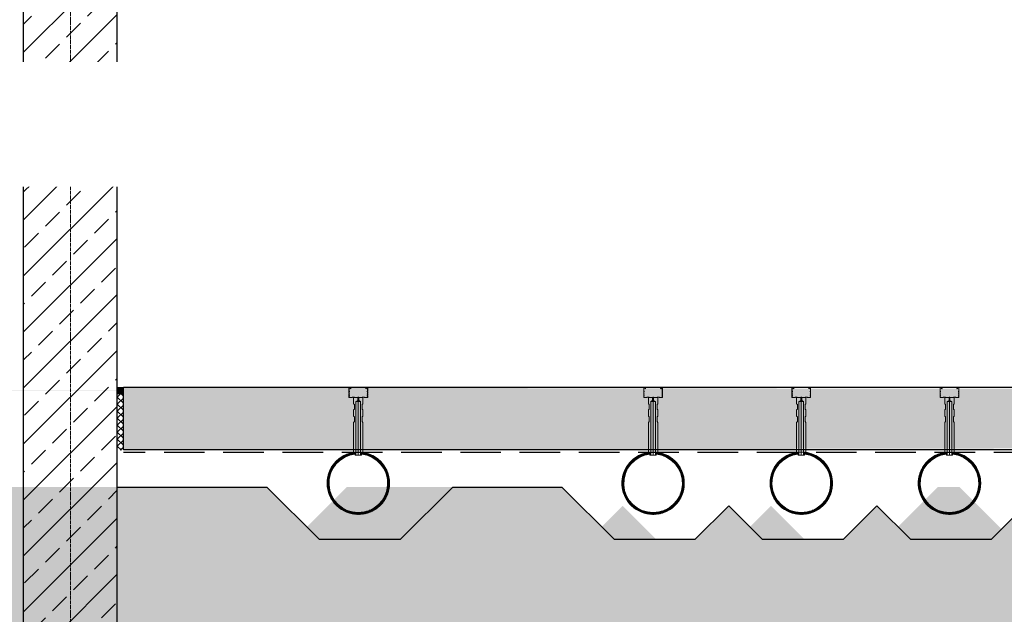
# Model space of a CAD drawing. Header units: millimetres. Extents: x -374129 to 1163271, y -112652 to 695637.
# Tile 196 of 256: x 19078 to 22234, y 30744 to 32652. Entities that reach past the tile are written whole.
import ezdxf
from ezdxf import colors
from ezdxf.entities.mleader import LeaderData, LeaderLine
from ezdxf.math import Vec2, Vec3

# ---------------------------------------------------------------- set-up
doc = ezdxf.new("R2010")
doc.units = ezdxf.units.MM
doc.linetypes.add('ACAD_ISO04W100', pattern=[30, 24, -3, 0, -3])
doc.linetypes.add('rcad - -', pattern=[9.5, 6.5, -3])
for name, color, linetype, lineweight in [('A_DYSZA', 252, 'Continuous', 15), ('A_Hatch_konstrukcja', 252, 'Continuous', 5), ('A_profile ocynk', 252, 'Continuous', 9), ('KRT_kresk', 252, 'Continuous', 5), ('KRT_osie', 55, 'ACAD_ISO04W100', 18), ('Widoczne (ISO)', 252, 'Continuous', 15)]:
    doc.layers.add(name, color=color, linetype=linetype, lineweight=lineweight)
for name, color, linetype in [('KRT_kanaly', 1, 'Continuous'), ('KRT_kreskowanie', 252, 'Continuous'), ('KRT_opisy', 146, 'Continuous'), ('KRT_sciany', 2, 'Continuous')]:
    doc.layers.add(name, color=color, linetype=linetype)
doc.styles.add('WYMIAR', font='romans.shx', dxfattribs={"width": 0.8})
doc.linetypes.add('podbeton', pattern='A,0.3,-0.1,[131,ltypeshp.shx,S=0.1,R=0,X=-0.1,Y=0],-0.1,0.3', length=0.8)
pattern_1 = [(45, (-414692.688, -167449.684), (-11.22532015, 11.22532015), []), (135, (-414692.688, -167449.684), (-11.22532015, -11.22532015), [])]

# ---------------------------------------------------------------- blocks, each defined once
blk = doc.blocks.new('dysza_203')
at = {"color": 0, "linetype": 'ByBlock', "lineweight": -2}
for points in [[(-15, -193), (-10, -193), (-10, -203), (-7.5, -203), (-7.5, -31), (-1.5, -28), (-1.5, -18), (-15, -18), (-15, -38), (-12.5, -40.5), (-12.5, -55.5), (-15, -58), (-15, -78), (-12.5, -80.5), (-12.5, -95.5), (-15, -98)], [(15, -193), (10, -193), (10, -203), (7.5, -203), (7.5, -31), (1.5, -28), (1.5, -18), (15, -18), (15, -38), (12.5, -40.5), (12.5, -55.5), (15, -58), (15, -78), (12.5, -80.5), (12.5, -95.5), (15, -98)]]:
    blk.add_lwpolyline(points, close=True, dxfattribs=at)
for points in [[(-7.5, -31), (7.5, -31)], [(-1.5, -18), (1.5, -18)], [(-1.5, -28), (1.5, -28)], [(0, -18), (0, -203)], [(-7.5, -203), (7.5, -203)], [(7.5, -203), (10, -203)]]:
    blk.add_lwpolyline(points, dxfattribs=at)

msp = doc.modelspace()

# ---------------------------------------------------------------- hatches: boundary and pattern name
at = {"layer": 'KRT_kreskowanie'}
h = msp.add_hatch(dxfattribs=at)
h.set_pattern_fill('ANSI33', color=256, scale=20, style=0)
h.set_pattern_definition([(45, (181769.93, -26045.67), (-89.80256, 89.80256), []), (45, (181859.74, -26045.67), (-89.80256, 89.80256), [63.5, -31.75])])
h.paths.add_polyline_path([(19090, 30461.19), (19390, 30461.19), (19390, 36471.19), (19305, 36471.19), (19305, 36711.19), (19170, 36711.19), (19090, 36711.19)])

# ---------------------------------------------------------------- linework, layer by layer
at = {"layer": 'KRT_osie', "ltscale": 0.5}
msp.add_line((19240, 37613.84), (19240, 29871.18), dxfattribs=at)
msp.add_line((19240, 37613.84), (19240, 29871.18), dxfattribs=at)
at = {"layer": 'KRT_sciany'}
for points in [[(19090, 30461.19), (19090, 36711.19)], [(19390, 30461.19), (19390, 36471.19)]]:
    msp.add_lwpolyline(points, dxfattribs=at)

# ---------------------------------------------------------------- next in the draw order: leaders
at = {"layer": 'KRT_opisy', "color": 1}
ml = msp.add_multileader_mtext('Standard', dxfattribs=at)
ml.set_content('\\C54;PIANKA DYLATACYJNA BRZEGOWA 1cm\\PUSZCZELNIENIE MASĄ TRWALEPLASTYCZNĄ ODPORNĄ NA AGRESJĘ CHEMICZNĄ NP.SIKAFLEX PRO 3', style='WYMIAR')
ml.set_leader_properties()
ml.build(insert=Vec2(0, 0))
ml.multileader.update_dxf_attribs({"text_left_attachment_type": 6, "text_right_attachment_type": 6, "dogleg_length": 36, "arrow_head_size": 200, "scale": 100})
ctx = ml.context
ctx.base_point, ctx.scale, ctx.char_height, ctx.arrow_head_size, ctx.landing_gap_size, ctx.plane_origin = Vec3(1022.91, 34569.79, -56.1), 100, 200, 200, 9, Vec3(36065.01, -50311.01, -56.1)
ctx.left_attachment, ctx.right_attachment = 6, 6
notes = []
notes.append((ctx, [(0, (1, 1, 0), (986.91, 34569.79, -56.1), (1, 0), 36, [(1, [(160, 31471.19, -56.1)], 0, [])])]))
ctx.mtext.insert, ctx.mtext.width, ctx.mtext.defined_height, ctx.mtext.flow_direction = Vec3(1031.91, 34809.79, -56.1), 4839.601, 350.11, 5
ctx.mtext.has_bg_fill, ctx.mtext.bg_color, ctx.mtext.bg_scale_factor, ctx.mtext.bg_transparency, ctx.mtext.use_window_bg_color = 1, -1027028792, 1.5, 0, 1
for ctx, leaders in notes:
    for number, flags, end, landing, length, lines in leaders:
        leader = LeaderData()
        leader.index, (leader.has_last_leader_line, leader.has_dogleg_vector, leader.attachment_direction) = number, flags
        leader.last_leader_point, leader.dogleg_vector, leader.dogleg_length = Vec3(end), Vec3(landing), length
        for number, points, colour, breaks in lines:
            line = LeaderLine()
            line.index, line.vertices, line.color, line.breaks = number, Vec3.list(points), colors.encode_raw_color(colour), breaks
            leader.lines.append(line)
        ctx.leaders.append(leader)

# ---------------------------------------------------------------- next in the draw order: leaders
ml = msp.add_multileader_mtext('Standard', dxfattribs=at)
ml.set_content('\\pxi-3,l3t3,39,44;\\C2;{\\fSymbol|b0|i0|c2|p18;·^I}\\C54;PŁYTA BETONOWA DYLATOWANA C30/37 W8,F150,XD2,XA2,XM1,XF1 ^Igr.20cm\\P    ZBROJONA WŁÓKNAMI POLIMEROWYMI ZBROJONA WŁÓKNAMI POLIMEROWYMI ZBROJONA WŁÓKNAMI POLIMEROWYMI ISTRICE iBETON 39x0.78 W ILOŚCI 3,0kg/m3, \\P{\\fSymbol|b0|i0|c2|p18;·^I}IZOLACJA PRZECIWWILGOCIOWA 2xFOLIA PE \\P    UKŁADANA SZCZELNIE NA ZAKŁAD^I^Igr.2x0.3mm                                                         \\P{\\fSymbol|b0|i0|c2|p18;·^I}PODBETON  C8/10 ^I^Igr.10cm                         \\P{\\fSymbol|b0|i0|c2|p18;·^I}ZAGĘSZCZONY GRUNT NASYPOWY Is>0,98^I^Igr.30cm\\P{\\fSymbol|b0|i0|c2|p18;·^I}ZAGĘSZCZONY GRUNT NASYPOWY Is>=0,97', style='WYMIAR')
ml.set_leader_properties()
ml.build(insert=Vec2(0, 0))
ml.multileader.update_dxf_attribs({"text_left_attachment_type": 6, "text_right_attachment_type": 6, "dogleg_length": 36, "arrow_head_size": 200, "scale": 100})
ctx = ml.context
ctx.base_point, ctx.scale, ctx.char_height, ctx.arrow_head_size, ctx.landing_gap_size, ctx.plane_origin = Vec3(1715.18, 28529.79, -56.1), 100, 200, 200, 9, Vec3(-35836.94, -69206.17, -56.1)
ctx.left_attachment, ctx.right_attachment = 6, 6
notes = []
notes.append((ctx, [(0, (1, 1, 0), (1679.18, 28529.79, -56.1), (1, 0), 36, [(1, [(1159.18, 31458.59, -56.1)], 0, [])])]))
ctx.mtext.insert, ctx.mtext.width, ctx.mtext.defined_height, ctx.mtext.flow_direction = Vec3(1724.18, 28777.41, -56.1), 11614.4681, 280.09, 5
ctx.mtext.has_bg_fill, ctx.mtext.bg_color, ctx.mtext.bg_scale_factor, ctx.mtext.bg_transparency, ctx.mtext.use_window_bg_color = 1, -1027028792, 1.5, 0, 1
for ctx, leaders in notes:
    for number, flags, end, landing, length, lines in leaders:
        leader = LeaderData()
        leader.index, (leader.has_last_leader_line, leader.has_dogleg_vector, leader.attachment_direction) = number, flags
        leader.last_leader_point, leader.dogleg_vector, leader.dogleg_length = Vec3(end), Vec3(landing), length
        for number, points, colour, breaks in lines:
            line = LeaderLine()
            line.index, line.vertices, line.color, line.breaks = number, Vec3.list(points), colors.encode_raw_color(colour), breaks
            leader.lines.append(line)
        ctx.leaders.append(leader)

# ---------------------------------------------------------------- next in the draw order: linework, layer by layer
at = {"layer": 'KRT_kanaly', "linetype": 'podbeton', "ltscale": 200}
msp.add_lwpolyline([(21350.49, 31091.97), (21457.99, 30984.47), (21717.99, 30984.47), (21825.49, 31091.97)], dxfattribs=at)

# ---------------------------------------------------------------- next in the draw order: leaders
at = {"layer": 'KRT_opisy', "color": 1}
ml = msp.add_multileader_mtext('Standard', dxfattribs=at)
ml.set_content('\\C54;KANAŁY NAPOWIETRZAJĄCE WEDŁUG PROJEKTU TECHNOLOGICZNEGO', style='WYMIAR')
ml.set_leader_properties()
ml.build(insert=Vec2(0, 0))
ml.multileader.update_dxf_attribs({"text_left_attachment_type": 6, "text_right_attachment_type": 6, "dogleg_length": 36, "arrow_head_size": 200, "scale": 100})
ctx = ml.context
ctx.base_point, ctx.scale, ctx.char_height, ctx.arrow_head_size, ctx.landing_gap_size, ctx.plane_origin = Vec3(958.77, 32175.83, -56.1), 100, 200, 200, 9, Vec3(36846.14, -51485.36, -56.1)
ctx.left_attachment, ctx.right_attachment = 6, 6
notes = []
notes.append((ctx, [(0, (1, 1, 0), (922.77, 32175.83, -56.1), (1, 0), 36, [(1, [(922.99, 31164.47, -56.1)], 0, [])])]))
ctx.mtext.insert, ctx.mtext.width, ctx.mtext.defined_height, ctx.mtext.flow_direction = Vec3(967.77, 32415.83, -56.1), 6873.6004, 350.11, 5
ctx.mtext.has_bg_fill, ctx.mtext.bg_color, ctx.mtext.bg_scale_factor, ctx.mtext.bg_transparency, ctx.mtext.use_window_bg_color = 1, -1027028792, 1.5, 0, 1
for ctx, leaders in notes:
    for number, flags, end, landing, length, lines in leaders:
        leader = LeaderData()
        leader.index, (leader.has_last_leader_line, leader.has_dogleg_vector, leader.attachment_direction) = number, flags
        leader.last_leader_point, leader.dogleg_vector, leader.dogleg_length = Vec3(end), Vec3(landing), length
        for number, points, colour, breaks in lines:
            line = LeaderLine()
            line.index, line.vertices, line.color, line.breaks = number, Vec3.list(points), colors.encode_raw_color(colour), breaks
            leader.lines.append(line)
        ctx.leaders.append(leader)

# ---------------------------------------------------------------- next in the draw order: hatches: boundary and pattern name
at = {"layer": 'KRT_kresk', "lineweight": 5}
h = msp.add_hatch(dxfattribs=at)
h.set_pattern_fill('DASH', color=256, scale=10, angle=45)
h.set_pattern_definition([(45, (21753.753, 31471.193), (4e-15, 44.90128), [31.75, -31.75])])
h.paths.add_polyline_path([(18729.99, 31281.19), (12770, 31271.19), (12770, 31451.19), (12770, 31471.19), (20229.99, 31461.19), (18729.99, 31461.19)])
h = msp.add_hatch(dxfattribs=at)
h.set_pattern_fill('ANSI37', color=256, scale=0.5)
h.set_pattern_definition([(45, (-414692.6885, -167449.6836), (-1.122532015, 1.122532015), []), (135, (-414692.6885, -167449.6836), (-1.122532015, -1.122532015), [])])
h.paths.add_polyline_path([(19390, 31451.19), (19410, 31451.19), (19410, 31471.19), (19390, 31471.19)])
h = msp.add_hatch(dxfattribs=at)
h.set_pattern_fill('DASH', color=256, scale=10, angle=45)
h.set_pattern_definition([(45, (28393.753, 31471.193), (4e-15, 44.90128), [31.75, -31.75])])
h.paths.add_polyline_path([(25369.99, 31281.19), (19410, 31271.19), (19410, 31451.19), (19410, 31471.19), (26869.99, 31461.19), (25369.99, 31461.19)])
h = msp.add_hatch(dxfattribs=at)
h.set_pattern_fill('ANSI37', color=256, scale=5)
h.set_pattern_definition(pattern_1)
h.paths.add_polyline_path([(19390, 31270.04), (19410, 31270.04), (19410, 31451.19), (19390, 31451.19)])
h = msp.add_hatch(dxfattribs=at)
h.set_pattern_fill('ANSI37', color=256, scale=5)
h.set_pattern_definition(pattern_1)
h.paths.add_polyline_path([(19390, 31270.04), (19410, 31270.04), (19410, 31451.19), (19390, 31451.19)])
at = {"layer": 'KRT_kreskowanie'}
h = msp.add_hatch(dxfattribs=at)
h.set_pattern_fill('DOTS2', color=256, scale=10, style=0)
h.set_pattern_definition([(0, (-45109.84, 5.08), (0, 254), [0, -254]), (0, (-45028.56, 10.16), (0, 254), [0, -254]), (0, (-45074.28, 66.04), (0, 254), [0, -254]), (0, (-45018.4, 106.68), (0, 254), [0, -254]), (0, (-45084.44, 121.92), (0, 254), [0, -254]), (0, (-45064.12, 182.88), (0, 254), [0, -254]), (0, (-45099.68, 228.6), (0, 254), [0, -254]), (0, (-45018.4, 223.52), (0, 254), [0, -254]), (0, (-44957.44, 233.68), (0, 254), [0, -254]), (0, (-44926.96, 172.72), (0, 254), [0, -254]), (0, (-44876.16, 167.64), (0, 254), [0, -254]), (0, (-44876.16, 76.2), (0, 254), [0, -254]), (0, (-44921.88, 45.72), (0, 254), [0, -254]), (0, (-44993, 60.96), (0, 254), [0, -254]), (0, (-44947.28, 106.68), (0, 254), [0, -254]), (0, (-44993, 152.4), (0, 254), [0, -254]), (0, (-44886.32, 10.16), (0, 254), [0, -254])])
h.paths.add_polyline_path([(15790.16, 31152.3), (15720.82, 31152.3), (15552.99, 30984.47), (15292.99, 30984.47), (15185.49, 31091.97), (15077.99, 30984.47), (14817.99, 30984.47), (14710.49, 31091.97), (14602.99, 30984.47), (14342.99, 30984.47), (14175.16, 31152.3), (13825.82, 31152.3), (13657.99, 30984.47), (13397.99, 30984.47), (13230.16, 31152.3), (12750, 31152.3), (12750, 30684.47), (18750, 30684.47), (18750, 31152.3), (18280.82, 31152.3), (18112.99, 30984.47), (17852.99, 30984.47), (17685.16, 31152.3), (17335.82, 31152.3), (17167.99, 30984.47), (16907.99, 30984.47), (16800.49, 31091.97), (16692.99, 30984.47), (16432.99, 30984.47), (16325.49, 31091.97), (16217.99, 30984.47), (15957.99, 30984.47)])
h.paths.add_polyline_path([(18240.49, 31126.97), (18732.64, 31126.97), (18732.64, 31351.97), (18240.49, 31351.97)], flags=9)
h.paths.add_polyline_path([(22090.16, 31152.3), (22020.82, 31152.3), (21852.99, 30984.47), (21592.99, 30984.47), (21485.49, 31091.97), (21377.99, 30984.47), (21117.99, 30984.47), (21010.49, 31091.97), (20902.99, 30984.47), (20642.99, 30984.47), (20475.16, 31152.3), (20125.82, 31152.3), (19957.99, 30984.47), (19697.99, 30984.47), (19530.16, 31152.3), (19050, 31152.3), (19050, 30684.47), (25050, 30684.47), (25050, 31152.3), (24580.82, 31152.3), (24412.99, 30984.47), (24152.99, 30984.47), (23985.16, 31152.3), (23635.82, 31152.3), (23467.99, 30984.47), (23207.99, 30984.47), (23100.49, 31091.97), (22992.99, 30984.47), (22732.99, 30984.47), (22625.49, 31091.97), (22517.99, 30984.47), (22257.99, 30984.47)])
h.paths.add_polyline_path([(24540.49, 31126.97), (25032.64, 31126.97), (25032.64, 31351.97), (24540.49, 31351.97)], flags=9)
h = msp.add_hatch(dxfattribs=at)
h.set_pattern_fill('DOTS2', color=256, scale=10, style=0)
h.set_pattern_definition([(0, (-38469.84, 5.08), (0, 254), [0, -254]), (0, (-38388.56, 10.16), (0, 254), [0, -254]), (0, (-38434.28, 66.04), (0, 254), [0, -254]), (0, (-38378.4, 106.68), (0, 254), [0, -254]), (0, (-38444.44, 121.92), (0, 254), [0, -254]), (0, (-38424.12, 182.88), (0, 254), [0, -254]), (0, (-38459.68, 228.6), (0, 254), [0, -254]), (0, (-38378.4, 223.52), (0, 254), [0, -254]), (0, (-38317.44, 233.68), (0, 254), [0, -254]), (0, (-38286.96, 172.72), (0, 254), [0, -254]), (0, (-38236.16, 167.64), (0, 254), [0, -254]), (0, (-38236.16, 76.2), (0, 254), [0, -254]), (0, (-38281.88, 45.72), (0, 254), [0, -254]), (0, (-38353, 60.96), (0, 254), [0, -254]), (0, (-38307.28, 106.68), (0, 254), [0, -254]), (0, (-38353, 152.4), (0, 254), [0, -254]), (0, (-38246.32, 10.16), (0, 254), [0, -254])])
h.paths.add_polyline_path([(22430.16, 31152.3), (22360.82, 31152.3), (22192.99, 30984.47), (21932.99, 30984.47), (21825.49, 31091.97), (21717.99, 30984.47), (21457.99, 30984.47), (21350.49, 31091.97), (21242.99, 30984.47), (20982.99, 30984.47), (20815.16, 31152.3), (20465.82, 31152.3), (20297.99, 30984.47), (20037.99, 30984.47), (19870.16, 31152.3), (19390, 31152.3), (19390, 30684.47), (25390, 30684.47), (25390, 31152.3), (24920.82, 31152.3), (24752.99, 30984.47), (24492.99, 30984.47), (24325.16, 31152.3), (23975.82, 31152.3), (23807.99, 30984.47), (23547.99, 30984.47), (23440.49, 31091.97), (23332.99, 30984.47), (23072.99, 30984.47), (22965.49, 31091.97), (22857.99, 30984.47), (22597.99, 30984.47)])
h.paths.add_polyline_path([(24880.49, 31126.97), (25372.64, 31126.97), (25372.64, 31351.97), (24880.49, 31351.97)], flags=9)
h.paths.add_polyline_path([(28730.16, 31152.3), (28660.82, 31152.3), (28492.99, 30984.47), (28232.99, 30984.47), (28125.49, 31091.97), (28017.99, 30984.47), (27757.99, 30984.47), (27650.49, 31091.97), (27542.99, 30984.47), (27282.99, 30984.47), (27115.16, 31152.3), (26765.82, 31152.3), (26597.99, 30984.47), (26337.99, 30984.47), (26170.16, 31152.3), (25690, 31152.3), (25690, 30684.47), (31690, 30684.47), (31690, 31152.3), (31220.82, 31152.3), (31052.99, 30984.47), (30792.99, 30984.47), (30625.16, 31152.3), (30275.82, 31152.3), (30107.99, 30984.47), (29847.99, 30984.47), (29740.49, 31091.97), (29632.99, 30984.47), (29372.99, 30984.47), (29265.49, 31091.97), (29157.99, 30984.47), (28897.99, 30984.47)])
h.paths.add_polyline_path([(31180.49, 31126.97), (31672.64, 31126.97), (31672.64, 31351.97), (31180.49, 31351.97)], flags=9)
at = {"layer": 'Widoczne (ISO)', "transparency": 33554687}
h = msp.add_hatch(dxfattribs=at)
h.set_pattern_fill('ANSI31', color=256, scale=10)
h.set_pattern_definition([(45, (20246.854, 31210.5676), (-0.8838835, 0.8838835), [])])
h.paths.add_polyline_path([(20257.09, 31164.47, -1), (20068.89, 31164.47, -0.3833879), (20153, 31258.04), (20153, 31263.97, 0.3851934), (20062.99, 31164.47, 1), (20262.99, 31164.47, 0.385192), (20172.99, 31263.97), (20172.99, 31258.04, -0.3833692)])
h = msp.add_hatch(dxfattribs=at)
h.set_pattern_fill('ANSI31', color=256, scale=10)
h.set_pattern_definition([(45, (21191.854, 31210.5676), (-0.8838835, 0.8838835), [])])
h.paths.add_polyline_path([(21202.09, 31164.47, -1), (21013.89, 31164.47, -0.3833879), (21098, 31258.04), (21098, 31263.97, 0.3851934), (21007.99, 31164.47, 1), (21207.99, 31164.47, 0.385192), (21117.99, 31263.97), (21117.99, 31258.04, -0.3833692)])
h = msp.add_hatch(dxfattribs=at)
h.set_pattern_fill('ANSI31', color=256, scale=10)
h.set_pattern_definition([(45, (21666.854, 31210.5676), (-0.8838835, 0.8838835), [])])
h.paths.add_polyline_path([(21677.09, 31164.47, -1), (21488.89, 31164.47, -0.3833879), (21573, 31258.04), (21573, 31263.97, 0.3851934), (21482.99, 31164.47, 1), (21682.99, 31164.47, 0.385192), (21592.99, 31263.97), (21592.99, 31258.04, -0.3833692)])
h = msp.add_hatch(dxfattribs=at)
h.set_pattern_fill('ANSI31', color=256, scale=10)
h.set_pattern_definition([(45, (22141.854, 31210.5676), (-0.8838835, 0.8838835), [])])
h.paths.add_polyline_path([(22152.09, 31164.47, -1), (21963.89, 31164.47, -0.3833879), (22048, 31258.04), (22048, 31263.97, 0.3851934), (21957.99, 31164.47, 1), (22157.99, 31164.47, 0.385192), (22067.99, 31263.97), (22067.99, 31258.04, -0.3833692)])

# ---------------------------------------------------------------- next in the draw order: linework, layer by layer
at = {"color": 2}
for p, q in [((25390, 31471.19, -18.47), (19410, 31471.19)), ((25370.2, 31271.19, 43), (19410, 31271.19))]:
    msp.add_line(p, q, dxfattribs=at)
at = {"layer": 'A_DYSZA', "transparency": 33554687}
for centre, radius, start, end in [((20162.99, 31164.47), 100, 95.73457, 84.26515), ((20162.99, 31164.47), 94.1, 96.09512, 83.90114), ((21107.99, 31164.47), 100, 95.73457, 84.26515), ((21107.99, 31164.47), 94.1, 96.09512, 83.90114), ((21582.99, 31164.47), 100, 95.73457, 84.26515), ((21582.99, 31164.47), 94.1, 96.09512, 83.90114), ((22057.99, 31164.47), 100, 95.73457, 84.26515), ((22057.99, 31164.47), 94.1, 96.09512, 83.90114)]:
    msp.add_arc(centre, radius, start, end, dxfattribs=at)
at = {"layer": 'A_Hatch_konstrukcja'}
for centre in [(20162.99, 31164.47), (21107.99, 31164.47), (21582.99, 31164.47), (22057.99, 31164.47)]:
    msp.add_circle(centre, 100, dxfattribs=at)
at = {"layer": 'A_profile ocynk'}
for points in [[(20187.28, 31467.75), (20189.93, 31470.41, -0.6681786), (20192.49, 31469.35), (20192.49, 31459.79, -0.1989124), (20192.35, 31459.43), (20191.64, 31458.73, 0.4142136), (20191.64, 31458.02), (20192.35, 31457.31, -0.1989124), (20192.49, 31456.96), (20192.49, 31452.79, -0.1989124), (20192.35, 31452.43), (20191.64, 31451.73, 0.4142136), (20191.64, 31451.02), (20192.35, 31450.31, -0.1989124), (20192.49, 31449.96), (20192.49, 31445.79, -0.1989124), (20192.35, 31445.43), (20191.64, 31444.73, 0.4142136), (20191.64, 31444.02), (20192.35, 31443.31, -0.1989124), (20192.49, 31442.96), (20192.49, 31440.47, -0.4142136), (20191.99, 31439.97), (20183.21, 31439.97, -0.1989124), (20182.85, 31440.12), (20182.15, 31440.83, 0.1989124), (20181.79, 31440.97), (20176.99, 31440.97, 0.1989124), (20176.64, 31440.83), (20175.93, 31440.12, -0.1989124), (20175.58, 31439.97), (20164.41, 31439.97, -0.1989124), (20164.05, 31440.12), (20163.35, 31440.83, 0.4142136), (20162.64, 31440.83), (20161.93, 31440.12, -0.1989124), (20161.58, 31439.97), (20150.41, 31439.97, -0.1989124), (20150.05, 31440.12), (20149.35, 31440.83, 0.1989124), (20148.99, 31440.97), (20144.19, 31440.97, 0.1989124), (20143.84, 31440.83), (20143.13, 31440.12, -0.1989124), (20142.78, 31439.97), (20133.99, 31439.97, -0.4142136), (20133.49, 31440.47), (20133.49, 31442.96, -0.1989124), (20133.64, 31443.31), (20134.35, 31444.02, 0.4142136), (20134.35, 31444.73), (20133.64, 31445.43, -0.1989124), (20133.49, 31445.79), (20133.49, 31449.96, -0.1989124), (20133.64, 31450.31), (20134.35, 31451.02, 0.4142136), (20134.35, 31451.73), (20133.64, 31452.43, -0.1989124), (20133.49, 31452.79), (20133.49, 31456.96, -0.1989124), (20133.64, 31457.31), (20134.35, 31458.02, 0.4142136), (20134.35, 31458.73), (20133.64, 31459.43, -0.1989124), (20133.49, 31459.79), (20133.49, 31469.35, -0.6681786), (20136.05, 31470.41), (20138.71, 31467.75), (20139.06, 31468.11), (20136.41, 31470.76, 0.6681786), (20132.99, 31469.35), (20132.99, 31459.58, 0.1989124), (20133.14, 31459.23), (20133.64, 31458.73, -0.4142136), (20133.64, 31458.02), (20133.14, 31457.52, 0.1989124), (20132.99, 31457.17), (20132.99, 31452.58, 0.1989124), (20133.14, 31452.23), (20133.64, 31451.73, -0.4142136), (20133.64, 31451.02), (20133.14, 31450.52, 0.1989124), (20132.99, 31450.17), (20132.99, 31445.58, 0.1989124), (20133.14, 31445.23), (20133.64, 31444.73, -0.4142136), (20133.64, 31444.02), (20133.14, 31443.52, 0.1989124), (20132.99, 31443.17), (20132.99, 31439.97, 0.4142136), (20133.49, 31439.47), (20142.99, 31439.47, 0.1989124), (20143.34, 31439.62), (20144.05, 31440.33, -0.1989124), (20144.4, 31440.47), (20148.79, 31440.47, -0.1989124), (20149.14, 31440.33), (20149.85, 31439.62, 0.1989124), (20150.2, 31439.47), (20161.79, 31439.47, 0.1989124), (20162.14, 31439.62), (20162.64, 31440.12, -0.4142136), (20163.35, 31440.12), (20163.85, 31439.62, 0.1989124), (20164.2, 31439.47), (20175.79, 31439.47, 0.1989124), (20176.14, 31439.62), (20176.85, 31440.33, -0.1989124), (20177.2, 31440.47), (20181.59, 31440.47, -0.1989124), (20181.94, 31440.33), (20182.65, 31439.62, 0.1989124), (20183, 31439.47), (20192.49, 31439.47, 0.4142136), (20192.99, 31439.97), (20192.99, 31443.17, 0.1989124), (20192.85, 31443.52), (20192.35, 31444.02, -0.4142136), (20192.35, 31444.73), (20192.85, 31445.23, 0.1989124), (20192.99, 31445.58), (20192.99, 31450.17, 0.1989124), (20192.85, 31450.52), (20192.35, 31451.02, -0.4142136), (20192.35, 31451.73), (20192.85, 31452.23, 0.1989124), (20192.99, 31452.58), (20192.99, 31457.17, 0.1989124), (20192.85, 31457.52), (20192.35, 31458.02, -0.4142136), (20192.35, 31458.73), (20192.85, 31459.23, 0.1989124), (20192.99, 31459.58), (20192.99, 31469.35, 0.6681786), (20189.58, 31470.76), (20186.93, 31468.11)], [(21132.28, 31467.75), (21134.93, 31470.41, -0.6681786), (21137.49, 31469.35), (21137.49, 31459.79, -0.1989124), (21137.35, 31459.43), (21136.64, 31458.73, 0.4142136), (21136.64, 31458.02), (21137.35, 31457.31, -0.1989124), (21137.49, 31456.96), (21137.49, 31452.79, -0.1989124), (21137.35, 31452.43), (21136.64, 31451.73, 0.4142136), (21136.64, 31451.02), (21137.35, 31450.31, -0.1989124), (21137.49, 31449.96), (21137.49, 31445.79, -0.1989124), (21137.35, 31445.43), (21136.64, 31444.73, 0.4142136), (21136.64, 31444.02), (21137.35, 31443.31, -0.1989124), (21137.49, 31442.96), (21137.49, 31440.47, -0.4142136), (21136.99, 31439.97), (21128.21, 31439.97, -0.1989124), (21127.85, 31440.12), (21127.15, 31440.83, 0.1989124), (21126.79, 31440.97), (21121.99, 31440.97, 0.1989124), (21121.64, 31440.83), (21120.93, 31440.12, -0.1989124), (21120.58, 31439.97), (21109.41, 31439.97, -0.1989124), (21109.05, 31440.12), (21108.35, 31440.83, 0.4142136), (21107.64, 31440.83), (21106.93, 31440.12, -0.1989124), (21106.58, 31439.97), (21095.41, 31439.97, -0.1989124), (21095.05, 31440.12), (21094.35, 31440.83, 0.1989124), (21093.99, 31440.97), (21089.19, 31440.97, 0.1989124), (21088.84, 31440.83), (21088.13, 31440.12, -0.1989124), (21087.78, 31439.97), (21078.99, 31439.97, -0.4142136), (21078.49, 31440.47), (21078.49, 31442.96, -0.1989124), (21078.64, 31443.31), (21079.35, 31444.02, 0.4142136), (21079.35, 31444.73), (21078.64, 31445.43, -0.1989124), (21078.49, 31445.79), (21078.49, 31449.96, -0.1989124), (21078.64, 31450.31), (21079.35, 31451.02, 0.4142136), (21079.35, 31451.73), (21078.64, 31452.43, -0.1989124), (21078.49, 31452.79), (21078.49, 31456.96, -0.1989124), (21078.64, 31457.31), (21079.35, 31458.02, 0.4142136), (21079.35, 31458.73), (21078.64, 31459.43, -0.1989124), (21078.49, 31459.79), (21078.49, 31469.35, -0.6681786), (21081.05, 31470.41), (21083.71, 31467.75), (21084.06, 31468.11), (21081.41, 31470.76, 0.6681786), (21077.99, 31469.35), (21077.99, 31459.58, 0.1989124), (21078.14, 31459.23), (21078.64, 31458.73, -0.4142136), (21078.64, 31458.02), (21078.14, 31457.52, 0.1989124), (21077.99, 31457.17), (21077.99, 31452.58, 0.1989124), (21078.14, 31452.23), (21078.64, 31451.73, -0.4142136), (21078.64, 31451.02), (21078.14, 31450.52, 0.1989124), (21077.99, 31450.17), (21077.99, 31445.58, 0.1989124), (21078.14, 31445.23), (21078.64, 31444.73, -0.4142136), (21078.64, 31444.02), (21078.14, 31443.52, 0.1989124), (21077.99, 31443.17), (21077.99, 31439.97, 0.4142136), (21078.49, 31439.47), (21087.99, 31439.47, 0.1989124), (21088.34, 31439.62), (21089.05, 31440.33, -0.1989124), (21089.4, 31440.47), (21093.79, 31440.47, -0.1989124), (21094.14, 31440.33), (21094.85, 31439.62, 0.1989124), (21095.2, 31439.47), (21106.79, 31439.47, 0.1989124), (21107.14, 31439.62), (21107.64, 31440.12, -0.4142136), (21108.35, 31440.12), (21108.85, 31439.62, 0.1989124), (21109.2, 31439.47), (21120.79, 31439.47, 0.1989124), (21121.14, 31439.62), (21121.85, 31440.33, -0.1989124), (21122.2, 31440.47), (21126.59, 31440.47, -0.1989124), (21126.94, 31440.33), (21127.65, 31439.62, 0.1989124), (21128, 31439.47), (21137.49, 31439.47, 0.4142136), (21137.99, 31439.97), (21137.99, 31443.17, 0.1989124), (21137.85, 31443.52), (21137.35, 31444.02, -0.4142136), (21137.35, 31444.73), (21137.85, 31445.23, 0.1989124), (21137.99, 31445.58), (21137.99, 31450.17, 0.1989124), (21137.85, 31450.52), (21137.35, 31451.02, -0.4142136), (21137.35, 31451.73), (21137.85, 31452.23, 0.1989124), (21137.99, 31452.58), (21137.99, 31457.17, 0.1989124), (21137.85, 31457.52), (21137.35, 31458.02, -0.4142136), (21137.35, 31458.73), (21137.85, 31459.23, 0.1989124), (21137.99, 31459.58), (21137.99, 31469.35, 0.6681786), (21134.58, 31470.76), (21131.93, 31468.11)], [(21607.28, 31467.75), (21609.93, 31470.41, -0.6681786), (21612.49, 31469.35), (21612.49, 31459.79, -0.1989124), (21612.35, 31459.43), (21611.64, 31458.73, 0.4142136), (21611.64, 31458.02), (21612.35, 31457.31, -0.1989124), (21612.49, 31456.96), (21612.49, 31452.79, -0.1989124), (21612.35, 31452.43), (21611.64, 31451.73, 0.4142136), (21611.64, 31451.02), (21612.35, 31450.31, -0.1989124), (21612.49, 31449.96), (21612.49, 31445.79, -0.1989124), (21612.35, 31445.43), (21611.64, 31444.73, 0.4142136), (21611.64, 31444.02), (21612.35, 31443.31, -0.1989124), (21612.49, 31442.96), (21612.49, 31440.47, -0.4142136), (21611.99, 31439.97), (21603.21, 31439.97, -0.1989124), (21602.85, 31440.12), (21602.15, 31440.83, 0.1989124), (21601.79, 31440.97), (21596.99, 31440.97, 0.1989124), (21596.64, 31440.83), (21595.93, 31440.12, -0.1989124), (21595.58, 31439.97), (21584.41, 31439.97, -0.1989124), (21584.05, 31440.12), (21583.35, 31440.83, 0.4142136), (21582.64, 31440.83), (21581.93, 31440.12, -0.1989124), (21581.58, 31439.97), (21570.41, 31439.97, -0.1989124), (21570.05, 31440.12), (21569.35, 31440.83, 0.1989124), (21568.99, 31440.97), (21564.19, 31440.97, 0.1989124), (21563.84, 31440.83), (21563.13, 31440.12, -0.1989124), (21562.78, 31439.97), (21553.99, 31439.97, -0.4142136), (21553.49, 31440.47), (21553.49, 31442.96, -0.1989124), (21553.64, 31443.31), (21554.35, 31444.02, 0.4142136), (21554.35, 31444.73), (21553.64, 31445.43, -0.1989124), (21553.49, 31445.79), (21553.49, 31449.96, -0.1989124), (21553.64, 31450.31), (21554.35, 31451.02, 0.4142136), (21554.35, 31451.73), (21553.64, 31452.43, -0.1989124), (21553.49, 31452.79), (21553.49, 31456.96, -0.1989124), (21553.64, 31457.31), (21554.35, 31458.02, 0.4142136), (21554.35, 31458.73), (21553.64, 31459.43, -0.1989124), (21553.49, 31459.79), (21553.49, 31469.35, -0.6681786), (21556.05, 31470.41), (21558.71, 31467.75), (21559.06, 31468.11), (21556.41, 31470.76, 0.6681786), (21552.99, 31469.35), (21552.99, 31459.58, 0.1989124), (21553.14, 31459.23), (21553.64, 31458.73, -0.4142136), (21553.64, 31458.02), (21553.14, 31457.52, 0.1989124), (21552.99, 31457.17), (21552.99, 31452.58, 0.1989124), (21553.14, 31452.23), (21553.64, 31451.73, -0.4142136), (21553.64, 31451.02), (21553.14, 31450.52, 0.1989124), (21552.99, 31450.17), (21552.99, 31445.58, 0.1989124), (21553.14, 31445.23), (21553.64, 31444.73, -0.4142136), (21553.64, 31444.02), (21553.14, 31443.52, 0.1989124), (21552.99, 31443.17), (21552.99, 31439.97, 0.4142136), (21553.49, 31439.47), (21562.99, 31439.47, 0.1989124), (21563.34, 31439.62), (21564.05, 31440.33, -0.1989124), (21564.4, 31440.47), (21568.79, 31440.47, -0.1989124), (21569.14, 31440.33), (21569.85, 31439.62, 0.1989124), (21570.2, 31439.47), (21581.79, 31439.47, 0.1989124), (21582.14, 31439.62), (21582.64, 31440.12, -0.4142136), (21583.35, 31440.12), (21583.85, 31439.62, 0.1989124), (21584.2, 31439.47), (21595.79, 31439.47, 0.1989124), (21596.14, 31439.62), (21596.85, 31440.33, -0.1989124), (21597.2, 31440.47), (21601.59, 31440.47, -0.1989124), (21601.94, 31440.33), (21602.65, 31439.62, 0.1989124), (21603, 31439.47), (21612.49, 31439.47, 0.4142136), (21612.99, 31439.97), (21612.99, 31443.17, 0.1989124), (21612.85, 31443.52), (21612.35, 31444.02, -0.4142136), (21612.35, 31444.73), (21612.85, 31445.23, 0.1989124), (21612.99, 31445.58), (21612.99, 31450.17, 0.1989124), (21612.85, 31450.52), (21612.35, 31451.02, -0.4142136), (21612.35, 31451.73), (21612.85, 31452.23, 0.1989124), (21612.99, 31452.58), (21612.99, 31457.17, 0.1989124), (21612.85, 31457.52), (21612.35, 31458.02, -0.4142136), (21612.35, 31458.73), (21612.85, 31459.23, 0.1989124), (21612.99, 31459.58), (21612.99, 31469.35, 0.6681786), (21609.58, 31470.76), (21606.93, 31468.11)], [(22082.28, 31467.75), (22084.93, 31470.41, -0.6681786), (22087.49, 31469.35), (22087.49, 31459.79, -0.1989124), (22087.35, 31459.43), (22086.64, 31458.73, 0.4142136), (22086.64, 31458.02), (22087.35, 31457.31, -0.1989124), (22087.49, 31456.96), (22087.49, 31452.79, -0.1989124), (22087.35, 31452.43), (22086.64, 31451.73, 0.4142136), (22086.64, 31451.02), (22087.35, 31450.31, -0.1989124), (22087.49, 31449.96), (22087.49, 31445.79, -0.1989124), (22087.35, 31445.43), (22086.64, 31444.73, 0.4142136), (22086.64, 31444.02), (22087.35, 31443.31, -0.1989124), (22087.49, 31442.96), (22087.49, 31440.47, -0.4142136), (22086.99, 31439.97), (22078.21, 31439.97, -0.1989124), (22077.85, 31440.12), (22077.15, 31440.83, 0.1989124), (22076.79, 31440.97), (22071.99, 31440.97, 0.1989124), (22071.64, 31440.83), (22070.93, 31440.12, -0.1989124), (22070.58, 31439.97), (22059.41, 31439.97, -0.1989124), (22059.05, 31440.12), (22058.35, 31440.83, 0.4142136), (22057.64, 31440.83), (22056.93, 31440.12, -0.1989124), (22056.58, 31439.97), (22045.41, 31439.97, -0.1989124), (22045.05, 31440.12), (22044.35, 31440.83, 0.1989124), (22043.99, 31440.97), (22039.19, 31440.97, 0.1989124), (22038.84, 31440.83), (22038.13, 31440.12, -0.1989124), (22037.78, 31439.97), (22028.99, 31439.97, -0.4142136), (22028.49, 31440.47), (22028.49, 31442.96, -0.1989124), (22028.64, 31443.31), (22029.35, 31444.02, 0.4142136), (22029.35, 31444.73), (22028.64, 31445.43, -0.1989124), (22028.49, 31445.79), (22028.49, 31449.96, -0.1989124), (22028.64, 31450.31), (22029.35, 31451.02, 0.4142136), (22029.35, 31451.73), (22028.64, 31452.43, -0.1989124), (22028.49, 31452.79), (22028.49, 31456.96, -0.1989124), (22028.64, 31457.31), (22029.35, 31458.02, 0.4142136), (22029.35, 31458.73), (22028.64, 31459.43, -0.1989124), (22028.49, 31459.79), (22028.49, 31469.35, -0.6681786), (22031.05, 31470.41), (22033.71, 31467.75), (22034.06, 31468.11), (22031.41, 31470.76, 0.6681786), (22027.99, 31469.35), (22027.99, 31459.58, 0.1989124), (22028.14, 31459.23), (22028.64, 31458.73, -0.4142136), (22028.64, 31458.02), (22028.14, 31457.52, 0.1989124), (22027.99, 31457.17), (22027.99, 31452.58, 0.1989124), (22028.14, 31452.23), (22028.64, 31451.73, -0.4142136), (22028.64, 31451.02), (22028.14, 31450.52, 0.1989124), (22027.99, 31450.17), (22027.99, 31445.58, 0.1989124), (22028.14, 31445.23), (22028.64, 31444.73, -0.4142136), (22028.64, 31444.02), (22028.14, 31443.52, 0.1989124), (22027.99, 31443.17), (22027.99, 31439.97, 0.4142136), (22028.49, 31439.47), (22037.99, 31439.47, 0.1989124), (22038.34, 31439.62), (22039.05, 31440.33, -0.1989124), (22039.4, 31440.47), (22043.79, 31440.47, -0.1989124), (22044.14, 31440.33), (22044.85, 31439.62, 0.1989124), (22045.2, 31439.47), (22056.79, 31439.47, 0.1989124), (22057.14, 31439.62), (22057.64, 31440.12, -0.4142136), (22058.35, 31440.12), (22058.85, 31439.62, 0.1989124), (22059.2, 31439.47), (22070.79, 31439.47, 0.1989124), (22071.14, 31439.62), (22071.85, 31440.33, -0.1989124), (22072.2, 31440.47), (22076.59, 31440.47, -0.1989124), (22076.94, 31440.33), (22077.65, 31439.62, 0.1989124), (22078, 31439.47), (22087.49, 31439.47, 0.4142136), (22087.99, 31439.97), (22087.99, 31443.17, 0.1989124), (22087.85, 31443.52), (22087.35, 31444.02, -0.4142136), (22087.35, 31444.73), (22087.85, 31445.23, 0.1989124), (22087.99, 31445.58), (22087.99, 31450.17, 0.1989124), (22087.85, 31450.52), (22087.35, 31451.02, -0.4142136), (22087.35, 31451.73), (22087.85, 31452.23, 0.1989124), (22087.99, 31452.58), (22087.99, 31457.17, 0.1989124), (22087.85, 31457.52), (22087.35, 31458.02, -0.4142136), (22087.35, 31458.73), (22087.85, 31459.23, 0.1989124), (22087.99, 31459.58), (22087.99, 31469.35, 0.6681786), (22084.58, 31470.76), (22081.93, 31468.11)]]:
    msp.add_lwpolyline(points, format="xyb", close=True, dxfattribs=at)
at = {"layer": 'KRT_kanaly'}
msp.add_line((19410, 31271.19, -43.01), (19410, 31471.19, -43.01), dxfattribs=at)
at = {"layer": 'KRT_kanaly', "color": 4, "linetype": 'rcad - -', "ltscale": 20}
msp.add_line((25370.2, 31262.99, 43), (19410, 31263.19), dxfattribs=at)
at = {"layer": 'KRT_kanaly', "linetype": 'podbeton', "ltscale": 200}
for p, q in [((19390, 31152.3, -2.41), (19870.16, 31152.3, -3)), ((20465.82, 31152.3, -3.73), (20815.16, 31152.3, -4.15))]:
    msp.add_line(p, q, dxfattribs=at)
for points in [[(19870.16, 31152.3), (20037.99, 30984.47), (20297.99, 30984.47), (20465.82, 31152.3)], [(20815.16, 31152.3), (20982.99, 30984.47), (21242.99, 30984.47), (21350.49, 31091.97)], [(21825.49, 31091.97), (21932.99, 30984.47), (22192.99, 30984.47), (22360.82, 31152.3)]]:
    msp.add_lwpolyline(points, dxfattribs=at)
at = {"layer": 'KRT_kresk'}
msp.add_lwpolyline([(19390, 31451.19), (19410, 31451.19), (19410, 31471.19), (19390, 31471.19)], close=True, dxfattribs=at)

# ---------------------------------------------------------------- next in the draw order: block references
at = {"layer": 'A_DYSZA'}
for p in [(20162.99, 31457.47), (21107.99, 31457.47), (21582.99, 31457.47), (22057.99, 31457.47)]:
    msp.add_blockref('dysza_203', p, dxfattribs=at)

doc.saveas('drawing.dxf')
